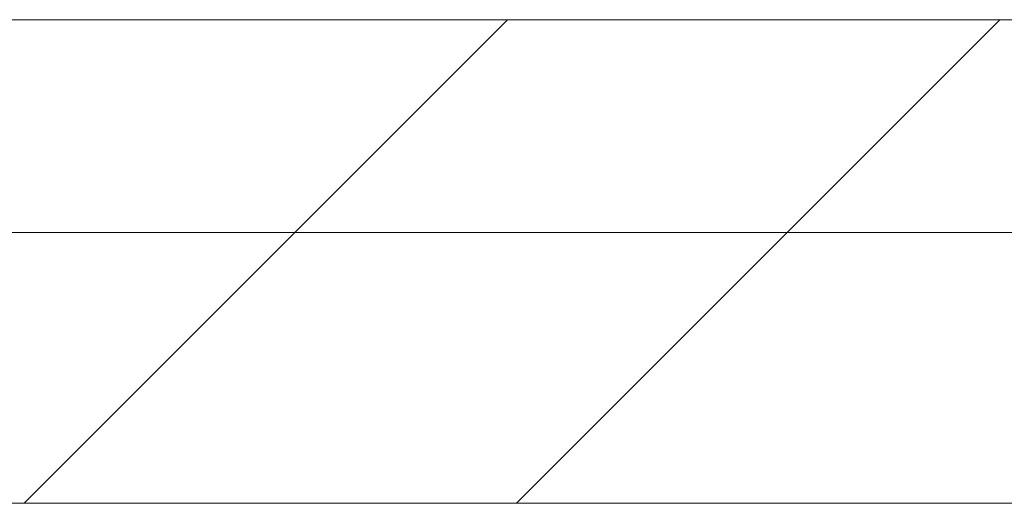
# Model space of a CAD drawing. Header units: millimetres. Extents: x 204754 to 495640, y -178579 to -98814.
# Tile 81 of 179: x 267348 to 267603, y -131035 to -130910. Entities that reach past the tile are written whole.
import ezdxf

# ---------------------------------------------------------------- set-up
doc = ezdxf.new("R2010")
doc.units = ezdxf.units.MM
doc.header["$MEASUREMENT"] = 0
doc.layers.get('0').update_dxf_attribs({"color": 252, "lineweight": 5})
for name, color, linetype, lineweight in [('Nowe_! NAZWY POM_Nr_pióra__19', 252, 'Continuous', 5), ('Nowe_220-A Ściany', 252, 'Continuous', 5), ('Nowe_220-A Ściany_Nr_pióra__93', 252, 'Continuous', 5)]:
    doc.layers.add(name, color=color, linetype=linetype, lineweight=lineweight)

# ---------------------------------------------------------------- blocks, each defined once
blk = doc.blocks.new('podkład 20251118')
at = {"layer": 'Nowe_! NAZWY POM_Nr_pióra__19', "color": 252, "linetype": 'Continuous', "lineweight": 5}
for p, q in [((266173.73, -130909.52), (269281.28, -130909.52)), ((267773.73, -130964.52), (266173.73, -130964.52))]:
    blk.add_line(p, q, dxfattribs=at)
at = {"layer": 'Nowe_220-A Ściany', "color": 252, "linetype": 'Continuous', "lineweight": 5}
for p, q in [((267349.43, -131034.52), (267474.43, -130909.52)), ((267454.23, -130929.72), (267474.43, -130909.52)), ((267476.71, -131034.52), (267601.71, -130909.52)), ((267476.71, -131034.52), (267490.72, -131020.51))]:
    blk.add_line(p, q, dxfattribs=at)
at = {"layer": 'Nowe_220-A Ściany_Nr_pióra__93', "color": 252, "linetype": 'Continuous', "lineweight": 5}
for p, q in [((267490.72, -130909.52), (266173.73, -130909.52)), ((267945.27, -130909.52), (267454.23, -130909.52)), ((266173.73, -131034.52), (267490.72, -131034.52)), ((267454.23, -131034.52), (267773.73, -131034.52))]:
    blk.add_line(p, q, dxfattribs=at)

msp = doc.modelspace()

# ---------------------------------------------------------------- block references
msp.add_blockref('podkład 20251118', (0, 0))

doc.saveas('drawing.dxf')
